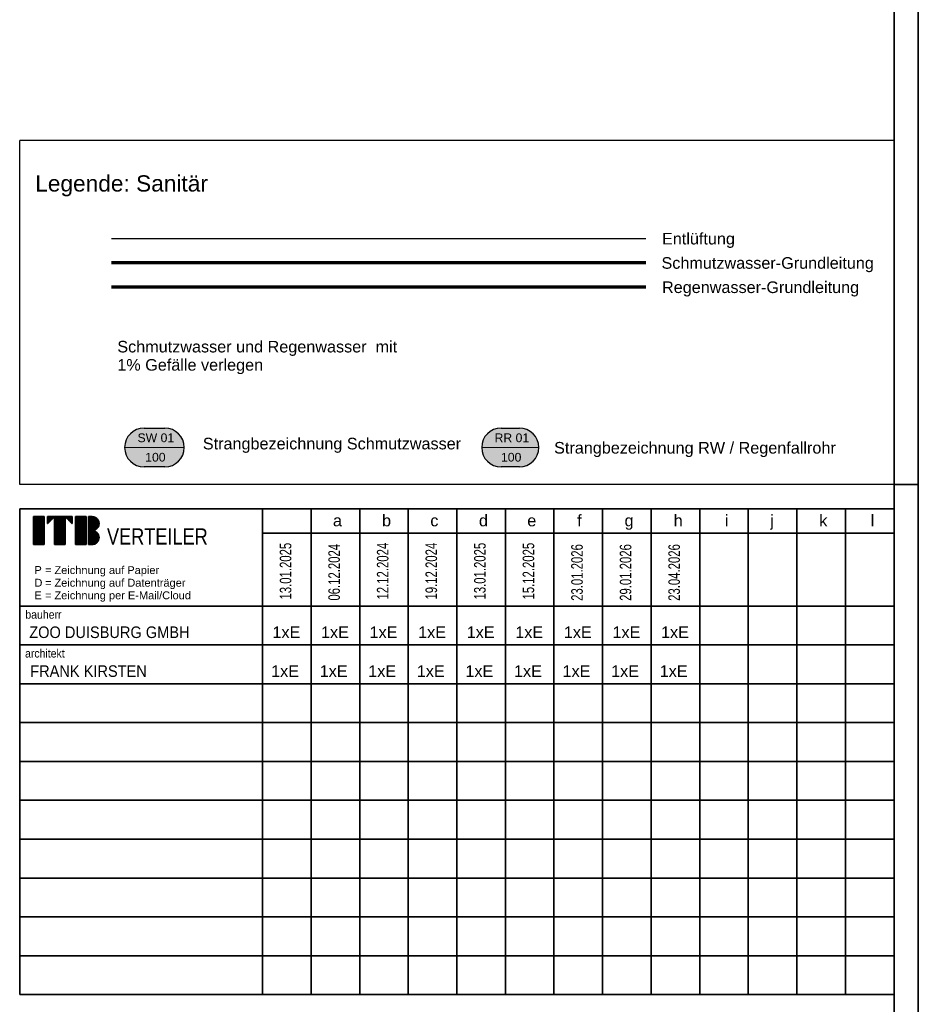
# Model space of a CAD drawing. Extents: x -779 to 790, y -208 to 633.
# Tile 210 of 232: x 605 to 790, y -18 to 185. Entities that reach past the tile are written whole.
import ezdxf
from ezdxf.lldxf.tags import DXFTag

# ---------------------------------------------------------------- set-up
doc = ezdxf.new("R2010")
doc.units = 0
doc.layers.get('0').update_dxf_attribs({"lineweight": 25})
for name, color, linetype, lineweight in [('Rahmen-A0U86KLAPE', 7, 'Continuous', 35), ('S_Geometrie', 7, 'Continuous', 25), ('S_Text', 7, 'Continuous', 25), ('X_Geometrie', 7, 'Continuous', 25), ('X_Rahmen', 7, 'Continuous', 25), ('X_Text', 7, 'Continuous', 25), ('X_Verteiler', 7, 'Continuous', 35)]:
    doc.layers.add(name, color=color, linetype=linetype, lineweight=lineweight)
for name, color, linetype, lineweight, true_color in [('S_Abwasser_Entlueftung', 5, 'Nova_70', 25, 0x0000ff), ('S_Regenwasser_Grundleitung', 7, 'Continuous', 70, 0x0080ff), ('S_Schmutzwasser_Grundleitung', 7, 'Continuous', 70, 0x7f5f00), ('X_Mass-A0SWCQ8BBE', 150, 'Continuous', 25, 0x007fff)]:
    doc.layers.add(name, color=color, linetype=linetype, lineweight=lineweight, true_color=true_color)
doc.styles.get("Standard").update_dxf_attribs({"font": 'arial.ttf'})
tags = doc.linetypes.add('Nova_70', pattern='A,2,[130,ltypeshp.shx,S=1,R=-90,X=0,Y=1],2', length=4).pattern_tags.tags
tags[12:13] = [DXFTag(74, 4), DXFTag(75, 0), DXFTag(340, '0'), DXFTag(46, 0.0), DXFTag(50, 0.0), DXFTag(44, 0.0), DXFTag(45, 0.0)]

# ---------------------------------------------------------------- blocks, each defined once
blk = doc.blocks.new('Blockreferenz-A07F5V4IWF', base_point=(604.5, -15.57))
at = {"color": 0, "linetype": 'ByBlock', "ltscale": 0.35}
for p, q in [((784.5, 84.43), (604.5, 84.43)), ((604.5, -15.57), (604.5, 84.43)), ((654.5, -15.57), (654.5, 84.43)), ((664.5, -15.57), (664.5, 84.43)), ((674.5, -15.57), (674.5, 84.43)), ((684.5, -15.57), (684.5, 84.43)), ((694.5, -15.57), (694.5, 84.43)), ((704.5, -15.57), (704.5, 84.43)), ((714.5, -15.57), (714.5, 84.43)), ((724.5, -15.57), (724.5, 84.43)), ((734.5, -15.57), (734.5, 84.43)), ((744.5, -15.57), (744.5, 84.43)), ((754.5, -15.57), (754.5, 84.43)), ((764.5, -15.57), (764.5, 84.43)), ((774.5, -15.57), (774.5, 84.43)), ((784.5, -15.57), (784.5, 84.43)), ((607.37, 77.08), (607.37, 82.84)), ((607.37, 82.84), (609.53, 82.84)), ((609.53, 82.84), (609.53, 77.08)), ((610.25, 82.84), (615.29, 82.84)), ((611.69, 82.84), (610.25, 81.4)), ((610.25, 81.4), (610.25, 82.84)), ((611.69, 77.08), (611.69, 82.84)), ((611.69, 77.08), (611.69, 82.84)), ((613.85, 82.84), (613.85, 77.08)), ((615.29, 81.4), (613.85, 82.84)), ((615.29, 81.4), (613.85, 82.84)), ((615.29, 82.84), (615.29, 81.4)), ((616.01, 77.08), (616.01, 82.84)), ((616.01, 82.84), (618.17, 82.84)), ((618.17, 82.84), (618.17, 77.08)), ((618.67, 77.08), (618.67, 82.84)), ((618.67, 82.84), (619.39, 82.84)), ((784.5, 79.43), (654.5, 79.43)), ((609.53, 77.08), (607.37, 77.08)), ((613.85, 77.08), (611.69, 77.08)), ((613.85, 77.08), (611.69, 77.08)), ((618.17, 77.08), (616.01, 77.08)), ((619.39, 77.08), (618.67, 77.08)), ((784.5, 64.43), (604.5, 64.43)), ((784.5, 56.43), (604.5, 56.43)), ((784.5, 48.43), (604.5, 48.43)), ((784.5, 40.43), (604.5, 40.43)), ((784.5, 32.43), (604.5, 32.43)), ((784.5, 24.43), (604.5, 24.43)), ((784.5, 16.43), (604.5, 16.43)), ((784.5, 8.43), (604.5, 8.43)), ((784.5, 0.43), (604.5, 0.43)), ((784.5, -7.57), (604.5, -7.57)), ((784.5, -15.57), (604.5, -15.57))]:
    blk.add_line(p, q, dxfattribs=at)
for centre, end_param in [((619.39, 81.4), 3.141593), ((619.39, 78.52), 3.136357)]:
    blk.add_ellipse(centre, major_axis=(0, -1.44), ratio=1, start_param=0, end_param=end_param, dxfattribs=at)
at = {"layer": 'X_Geometrie', "color": 0, "linetype": 'ByBlock', "ltscale": 0.25}
for p, q in [((607.37, 82.84), (609.53, 82.84)), ((607.37, 82.8), (609.53, 82.8)), ((607.37, 82.76), (609.53, 82.76)), ((607.37, 82.73), (609.53, 82.73)), ((607.37, 82.69), (609.53, 82.69)), ((607.37, 82.65), (609.53, 82.65)), ((607.37, 82.61), (609.53, 82.61)), ((607.37, 82.58), (609.53, 82.58)), ((607.37, 82.54), (609.53, 82.54)), ((607.37, 82.5), (609.53, 82.5)), ((607.37, 82.46), (609.53, 82.46)), ((607.37, 82.43), (609.53, 82.43)), ((607.37, 82.39), (609.53, 82.39)), ((607.37, 82.35), (609.53, 82.35)), ((607.37, 82.31), (609.53, 82.31)), ((607.37, 82.28), (609.53, 82.28)), ((607.37, 82.24), (609.53, 82.24)), ((607.37, 82.2), (609.53, 82.2)), ((607.37, 82.16), (609.53, 82.16)), ((607.37, 82.13), (609.53, 82.13)), ((607.37, 82.09), (609.53, 82.09)), ((607.37, 82.05), (609.53, 82.05)), ((607.37, 82.01), (609.53, 82.01)), ((607.37, 81.98), (609.53, 81.98)), ((607.37, 81.94), (609.53, 81.94)), ((607.37, 81.9), (609.53, 81.9)), ((607.37, 81.86), (609.53, 81.86)), ((607.37, 81.83), (609.53, 81.83)), ((607.37, 81.79), (609.53, 81.79)), ((607.37, 81.75), (609.53, 81.75)), ((607.37, 81.71), (609.53, 81.71)), ((607.37, 81.68), (609.53, 81.68)), ((607.37, 81.64), (609.53, 81.64)), ((607.37, 81.6), (609.53, 81.6)), ((607.37, 81.56), (609.53, 81.56)), ((607.37, 81.53), (609.53, 81.53)), ((607.37, 81.49), (609.53, 81.49)), ((607.37, 81.45), (609.53, 81.45)), ((607.37, 81.41), (609.53, 81.41)), ((607.37, 81.38), (609.53, 81.38)), ((607.37, 81.34), (609.53, 81.34)), ((607.37, 81.3), (609.53, 81.3)), ((607.37, 81.26), (609.53, 81.26)), ((607.37, 81.23), (609.53, 81.23)), ((607.37, 81.19), (609.53, 81.19)), ((607.37, 81.15), (609.53, 81.15)), ((607.37, 81.11), (609.53, 81.11)), ((610.25, 82.84), (611.68, 82.84)), ((610.25, 82.8), (611.65, 82.8)), ((610.25, 82.76), (611.61, 82.76)), ((610.25, 82.73), (611.57, 82.73)), ((610.25, 82.69), (611.53, 82.69)), ((610.25, 82.65), (611.5, 82.65)), ((610.25, 82.61), (611.46, 82.61)), ((610.25, 82.58), (611.42, 82.58)), ((610.25, 82.54), (611.38, 82.54)), ((610.25, 82.5), (611.35, 82.5)), ((610.25, 82.46), (611.31, 82.46)), ((610.25, 82.43), (611.27, 82.43)), ((610.25, 82.39), (611.23, 82.39)), ((610.25, 82.35), (611.2, 82.35)), ((610.25, 82.31), (611.16, 82.31)), ((610.25, 82.28), (611.12, 82.28)), ((610.25, 82.24), (611.08, 82.24)), ((610.25, 82.2), (611.05, 82.2)), ((610.25, 82.16), (611.01, 82.16)), ((610.25, 82.13), (610.97, 82.13)), ((610.25, 82.09), (610.93, 82.09)), ((610.25, 82.05), (610.9, 82.05)), ((610.25, 82.01), (610.86, 82.01)), ((610.25, 81.98), (610.82, 81.98)), ((610.25, 81.94), (610.78, 81.94)), ((610.25, 81.9), (610.75, 81.9)), ((610.25, 81.86), (610.71, 81.86)), ((610.25, 81.83), (610.67, 81.83)), ((610.25, 81.79), (610.63, 81.79)), ((610.25, 81.75), (610.6, 81.75)), ((610.25, 81.71), (610.56, 81.71)), ((610.25, 81.68), (610.52, 81.68)), ((610.25, 81.64), (610.48, 81.64)), ((610.25, 81.6), (610.45, 81.6)), ((610.25, 81.56), (610.41, 81.56)), ((610.25, 81.53), (610.37, 81.53)), ((610.25, 81.49), (610.33, 81.49)), ((610.25, 81.45), (610.3, 81.45)), ((610.25, 81.41), (610.26, 81.41)), ((611.69, 82.84), (613.85, 82.84)), ((611.69, 82.8), (613.85, 82.8)), ((611.69, 82.76), (613.85, 82.76)), ((611.69, 82.73), (613.85, 82.73)), ((611.69, 82.69), (613.85, 82.69)), ((611.69, 82.65), (613.85, 82.65)), ((611.69, 82.61), (613.85, 82.61)), ((611.69, 82.58), (613.85, 82.58)), ((611.69, 82.54), (613.85, 82.54)), ((611.69, 82.5), (613.85, 82.5)), ((611.69, 82.46), (613.85, 82.46)), ((611.69, 82.43), (613.85, 82.43)), ((611.69, 82.39), (613.85, 82.39)), ((611.69, 82.35), (613.85, 82.35)), ((611.69, 82.31), (613.85, 82.31)), ((611.69, 82.28), (613.85, 82.28)), ((611.69, 82.24), (613.85, 82.24)), ((611.69, 82.2), (613.85, 82.2)), ((611.69, 82.16), (613.85, 82.16)), ((611.69, 82.13), (613.85, 82.13)), ((611.69, 82.09), (613.85, 82.09)), ((611.69, 82.05), (613.85, 82.05)), ((611.69, 82.01), (613.85, 82.01)), ((611.69, 81.98), (613.85, 81.98)), ((611.69, 81.94), (613.85, 81.94)), ((611.69, 81.9), (613.85, 81.9)), ((611.69, 81.86), (613.85, 81.86)), ((611.69, 81.83), (613.85, 81.83)), ((611.69, 81.79), (613.85, 81.79)), ((611.69, 81.75), (613.85, 81.75)), ((611.69, 81.71), (613.85, 81.71)), ((611.69, 81.68), (613.85, 81.68)), ((611.69, 81.64), (613.85, 81.64)), ((611.69, 81.6), (613.85, 81.6)), ((611.69, 81.56), (613.85, 81.56)), ((611.69, 81.53), (613.85, 81.53)), ((611.69, 81.49), (613.85, 81.49)), ((611.69, 81.45), (613.85, 81.45)), ((611.69, 81.41), (613.85, 81.41)), ((611.69, 81.38), (613.85, 81.38)), ((611.69, 81.34), (613.85, 81.34)), ((611.69, 81.3), (613.85, 81.3)), ((611.69, 81.26), (613.85, 81.26)), ((611.69, 81.23), (613.85, 81.23)), ((611.69, 81.19), (613.85, 81.19)), ((611.69, 81.15), (613.85, 81.15)), ((611.69, 81.11), (613.85, 81.11)), ((613.85, 82.84), (615.29, 82.84)), ((613.89, 82.8), (615.29, 82.8)), ((613.93, 82.76), (615.29, 82.76)), ((613.96, 82.73), (615.29, 82.73)), ((614, 82.69), (615.29, 82.69)), ((614.04, 82.65), (615.29, 82.65)), ((614.08, 82.61), (615.29, 82.61)), ((614.11, 82.58), (615.29, 82.58)), ((614.15, 82.54), (615.29, 82.54)), ((614.19, 82.5), (615.29, 82.5)), ((614.23, 82.46), (615.29, 82.46)), ((614.26, 82.43), (615.29, 82.43)), ((614.3, 82.39), (615.29, 82.39)), ((614.34, 82.35), (615.29, 82.35)), ((614.38, 82.31), (615.29, 82.31)), ((614.41, 82.28), (615.29, 82.28)), ((614.45, 82.24), (615.29, 82.24)), ((614.49, 82.2), (615.29, 82.2)), ((614.53, 82.16), (615.29, 82.16)), ((614.56, 82.13), (615.29, 82.13)), ((614.6, 82.09), (615.29, 82.09)), ((614.64, 82.05), (615.29, 82.05)), ((614.68, 82.01), (615.29, 82.01)), ((614.71, 81.98), (615.29, 81.98)), ((614.75, 81.94), (615.29, 81.94)), ((614.79, 81.9), (615.29, 81.9)), ((614.83, 81.86), (615.29, 81.86)), ((614.86, 81.83), (615.29, 81.83)), ((614.9, 81.79), (615.29, 81.79)), ((614.94, 81.75), (615.29, 81.75)), ((614.98, 81.71), (615.29, 81.71)), ((615.01, 81.68), (615.29, 81.68)), ((615.05, 81.64), (615.29, 81.64)), ((615.09, 81.6), (615.29, 81.6)), ((615.13, 81.56), (615.29, 81.56)), ((615.16, 81.53), (615.29, 81.53)), ((615.2, 81.49), (615.29, 81.49)), ((615.24, 81.45), (615.29, 81.45)), ((615.28, 81.41), (615.29, 81.41)), ((616.01, 82.84), (618.17, 82.84)), ((616.01, 82.8), (618.17, 82.8)), ((616.01, 82.76), (618.17, 82.76)), ((616.01, 82.73), (618.17, 82.73)), ((616.01, 82.69), (618.17, 82.69)), ((616.01, 82.65), (618.17, 82.65)), ((616.01, 82.61), (618.17, 82.61)), ((616.01, 82.58), (618.17, 82.58)), ((616.01, 82.54), (618.17, 82.54)), ((616.01, 82.5), (618.17, 82.5)), ((616.01, 82.46), (618.17, 82.46)), ((616.01, 82.43), (618.17, 82.43)), ((616.01, 82.39), (618.17, 82.39)), ((616.01, 82.35), (618.17, 82.35)), ((616.01, 82.31), (618.17, 82.31)), ((616.01, 82.28), (618.17, 82.28)), ((616.01, 82.24), (618.17, 82.24)), ((616.01, 82.2), (618.17, 82.2)), ((616.01, 82.16), (618.17, 82.16)), ((616.01, 82.13), (618.17, 82.13)), ((616.01, 82.09), (618.17, 82.09)), ((616.01, 82.05), (618.17, 82.05)), ((616.01, 82.01), (618.17, 82.01)), ((616.01, 81.98), (618.17, 81.98)), ((616.01, 81.94), (618.17, 81.94)), ((616.01, 81.9), (618.17, 81.9)), ((616.01, 81.86), (618.17, 81.86)), ((616.01, 81.83), (618.17, 81.83)), ((616.01, 81.79), (618.17, 81.79)), ((616.01, 81.75), (618.17, 81.75)), ((616.01, 81.71), (618.17, 81.71)), ((616.01, 81.68), (618.17, 81.68)), ((616.01, 81.64), (618.17, 81.64)), ((616.01, 81.6), (618.17, 81.6)), ((616.01, 81.56), (618.17, 81.56)), ((616.01, 81.53), (618.17, 81.53)), ((616.01, 81.49), (618.17, 81.49)), ((616.01, 81.45), (618.17, 81.45)), ((616.01, 81.41), (618.17, 81.41)), ((616.01, 81.38), (618.17, 81.38)), ((616.01, 81.34), (618.17, 81.34)), ((616.01, 81.3), (618.17, 81.3)), ((616.01, 81.26), (618.17, 81.26)), ((616.01, 81.23), (618.17, 81.23)), ((616.01, 81.19), (618.17, 81.19)), ((616.01, 81.15), (618.17, 81.15)), ((616.01, 81.11), (618.17, 81.11)), ((618.67, 82.84), (619.5, 82.84)), ((618.67, 82.8), (619.73, 82.8)), ((618.67, 82.76), (619.86, 82.76)), ((618.67, 82.73), (619.96, 82.73)), ((618.67, 82.69), (620.04, 82.69)), ((618.67, 82.65), (620.11, 82.65)), ((618.67, 82.61), (620.17, 82.61)), ((618.67, 82.58), (620.23, 82.58)), ((618.67, 82.54), (620.28, 82.54)), ((618.67, 82.5), (620.32, 82.5)), ((618.67, 82.46), (620.37, 82.46)), ((618.67, 82.43), (620.4, 82.43)), ((618.67, 82.39), (620.44, 82.39)), ((618.67, 82.35), (620.48, 82.35)), ((618.67, 82.31), (620.51, 82.31)), ((618.67, 82.28), (620.54, 82.28)), ((618.67, 82.24), (620.56, 82.24)), ((618.67, 82.2), (620.59, 82.2)), ((618.67, 82.16), (620.61, 82.16)), ((618.67, 82.13), (620.64, 82.13)), ((618.67, 82.09), (620.66, 82.09)), ((618.67, 82.05), (620.68, 82.05)), ((618.67, 82.01), (620.7, 82.01)), ((618.67, 81.98), (620.71, 81.98)), ((618.67, 81.94), (620.73, 81.94)), ((618.67, 81.9), (620.74, 81.9)), ((618.67, 81.86), (620.76, 81.86)), ((618.67, 81.83), (620.77, 81.83)), ((618.67, 81.79), (620.78, 81.79)), ((618.67, 81.75), (620.79, 81.75)), ((618.67, 81.71), (620.8, 81.71)), ((618.67, 81.68), (620.81, 81.68)), ((618.67, 81.64), (620.81, 81.64)), ((618.67, 81.6), (620.82, 81.6)), ((618.67, 81.56), (620.82, 81.56)), ((618.67, 81.53), (620.83, 81.53)), ((618.67, 81.49), (620.83, 81.49)), ((618.67, 81.45), (620.83, 81.45)), ((618.67, 81.41), (620.83, 81.41)), ((618.67, 81.38), (620.83, 81.38)), ((618.67, 81.34), (620.83, 81.34)), ((618.67, 81.3), (620.83, 81.3)), ((618.67, 81.26), (620.83, 81.26)), ((618.67, 81.23), (620.82, 81.23)), ((618.67, 81.19), (620.82, 81.19)), ((618.67, 81.15), (620.81, 81.15)), ((618.67, 81.11), (620.8, 81.11)), ((607.37, 81.08), (609.53, 81.08)), ((607.37, 81.04), (609.53, 81.04)), ((607.37, 81), (609.53, 81)), ((607.37, 80.96), (609.53, 80.96)), ((607.37, 80.93), (609.53, 80.93)), ((607.37, 80.89), (609.53, 80.89)), ((607.37, 80.85), (609.53, 80.85)), ((607.37, 80.81), (609.53, 80.81)), ((607.37, 80.78), (609.53, 80.78)), ((607.37, 80.74), (609.53, 80.74)), ((607.37, 80.7), (609.53, 80.7)), ((607.37, 80.66), (609.53, 80.66)), ((607.37, 80.63), (609.53, 80.63)), ((607.37, 80.59), (609.53, 80.59)), ((607.37, 80.55), (609.53, 80.55)), ((607.37, 80.51), (609.53, 80.51)), ((607.37, 80.48), (609.53, 80.48)), ((607.37, 80.44), (609.53, 80.44)), ((607.37, 80.4), (609.53, 80.4)), ((607.37, 80.36), (609.53, 80.36)), ((607.37, 80.33), (609.53, 80.33)), ((607.37, 80.29), (609.53, 80.29)), ((607.37, 80.25), (609.53, 80.25)), ((607.37, 80.21), (609.53, 80.21)), ((607.37, 80.18), (609.53, 80.18)), ((607.37, 80.14), (609.53, 80.14)), ((607.37, 80.1), (609.53, 80.1)), ((607.37, 80.06), (609.53, 80.06)), ((607.37, 80.03), (609.53, 80.03)), ((607.37, 79.99), (609.53, 79.99)), ((607.37, 79.95), (609.53, 79.95)), ((607.37, 79.91), (609.53, 79.91)), ((607.37, 79.88), (609.53, 79.88)), ((607.37, 79.84), (609.53, 79.84)), ((607.37, 79.8), (609.53, 79.8)), ((607.37, 79.76), (609.53, 79.76)), ((607.37, 79.73), (609.53, 79.73)), ((607.37, 79.69), (609.53, 79.69)), ((607.37, 79.65), (609.53, 79.65)), ((607.37, 79.61), (609.53, 79.61)), ((607.37, 79.58), (609.53, 79.58)), ((607.37, 79.54), (609.53, 79.54)), ((607.37, 79.5), (609.53, 79.5)), ((607.37, 79.46), (609.53, 79.46)), ((607.37, 79.43), (609.53, 79.43)), ((607.37, 79.39), (609.53, 79.39)), ((607.37, 79.35), (609.53, 79.35)), ((607.37, 79.31), (609.53, 79.31)), ((607.37, 79.28), (609.53, 79.28)), ((607.37, 79.24), (609.53, 79.24)), ((607.37, 79.2), (609.53, 79.2)), ((607.37, 79.16), (609.53, 79.16)), ((607.37, 79.13), (609.53, 79.13)), ((607.37, 79.09), (609.53, 79.09)), ((611.69, 81.08), (613.85, 81.08)), ((611.69, 81.04), (613.85, 81.04)), ((611.69, 81), (613.85, 81)), ((611.69, 80.96), (613.85, 80.96)), ((611.69, 80.93), (613.85, 80.93)), ((611.69, 80.89), (613.85, 80.89)), ((611.69, 80.85), (613.85, 80.85)), ((611.69, 80.81), (613.85, 80.81)), ((611.69, 80.78), (613.85, 80.78)), ((611.69, 80.74), (613.85, 80.74)), ((611.69, 80.7), (613.85, 80.7)), ((611.69, 80.66), (613.85, 80.66)), ((611.69, 80.63), (613.85, 80.63)), ((611.69, 80.59), (613.85, 80.59)), ((611.69, 80.55), (613.85, 80.55)), ((611.69, 80.51), (613.85, 80.51)), ((611.69, 80.48), (613.85, 80.48)), ((611.69, 80.44), (613.85, 80.44)), ((611.69, 80.4), (613.85, 80.4)), ((611.69, 80.36), (613.85, 80.36)), ((611.69, 80.33), (613.85, 80.33)), ((611.69, 80.29), (613.85, 80.29)), ((611.69, 80.25), (613.85, 80.25)), ((611.69, 80.21), (613.85, 80.21)), ((611.69, 80.18), (613.85, 80.18)), ((611.69, 80.14), (613.85, 80.14)), ((611.69, 80.1), (613.85, 80.1)), ((611.69, 80.06), (613.85, 80.06)), ((611.69, 80.03), (613.85, 80.03)), ((611.69, 79.99), (613.85, 79.99)), ((611.69, 79.95), (613.85, 79.95)), ((611.69, 79.91), (613.85, 79.91)), ((611.69, 79.88), (613.85, 79.88)), ((611.69, 79.84), (613.85, 79.84)), ((611.69, 79.8), (613.85, 79.8)), ((611.69, 79.76), (613.85, 79.76)), ((611.69, 79.73), (613.85, 79.73)), ((611.69, 79.69), (613.85, 79.69)), ((611.69, 79.65), (613.85, 79.65)), ((611.69, 79.61), (613.85, 79.61)), ((611.69, 79.58), (613.85, 79.58)), ((611.69, 79.54), (613.85, 79.54)), ((611.69, 79.5), (613.85, 79.5)), ((611.69, 79.46), (613.85, 79.46)), ((611.69, 79.43), (613.85, 79.43)), ((611.69, 79.39), (613.85, 79.39)), ((611.69, 79.35), (613.85, 79.35)), ((611.69, 79.31), (613.85, 79.31)), ((611.69, 79.28), (613.85, 79.28)), ((611.69, 79.24), (613.85, 79.24)), ((611.69, 79.2), (613.85, 79.2)), ((611.69, 79.16), (613.85, 79.16)), ((611.69, 79.13), (613.85, 79.13)), ((611.69, 79.09), (613.85, 79.09)), ((616.01, 81.08), (618.17, 81.08)), ((616.01, 81.04), (618.17, 81.04)), ((616.01, 81), (618.17, 81)), ((616.01, 80.96), (618.17, 80.96)), ((616.01, 80.93), (618.17, 80.93)), ((616.01, 80.89), (618.17, 80.89)), ((616.01, 80.85), (618.17, 80.85)), ((616.01, 80.81), (618.17, 80.81)), ((616.01, 80.78), (618.17, 80.78)), ((616.01, 80.74), (618.17, 80.74)), ((616.01, 80.7), (618.17, 80.7)), ((616.01, 80.66), (618.17, 80.66)), ((616.01, 80.63), (618.17, 80.63)), ((616.01, 80.59), (618.17, 80.59)), ((616.01, 80.55), (618.17, 80.55)), ((616.01, 80.51), (618.17, 80.51)), ((616.01, 80.48), (618.17, 80.48)), ((616.01, 80.44), (618.17, 80.44)), ((616.01, 80.4), (618.17, 80.4)), ((616.01, 80.36), (618.17, 80.36)), ((616.01, 80.33), (618.17, 80.33)), ((616.01, 80.29), (618.17, 80.29)), ((616.01, 80.25), (618.17, 80.25)), ((616.01, 80.21), (618.17, 80.21)), ((616.01, 80.18), (618.17, 80.18)), ((616.01, 80.14), (618.17, 80.14)), ((616.01, 80.1), (618.17, 80.1)), ((616.01, 80.06), (618.17, 80.06)), ((616.01, 80.03), (618.17, 80.03)), ((616.01, 79.99), (618.17, 79.99)), ((616.01, 79.95), (618.17, 79.95)), ((616.01, 79.91), (618.17, 79.91)), ((616.01, 79.88), (618.17, 79.88)), ((616.01, 79.84), (618.17, 79.84)), ((616.01, 79.8), (618.17, 79.8)), ((616.01, 79.76), (618.17, 79.76)), ((616.01, 79.73), (618.17, 79.73)), ((616.01, 79.69), (618.17, 79.69)), ((616.01, 79.65), (618.17, 79.65)), ((616.01, 79.61), (618.17, 79.61)), ((616.01, 79.58), (618.17, 79.58)), ((616.01, 79.54), (618.17, 79.54)), ((616.01, 79.5), (618.17, 79.5)), ((616.01, 79.46), (618.17, 79.46)), ((616.01, 79.43), (618.17, 79.43)), ((616.01, 79.39), (618.17, 79.39)), ((616.01, 79.35), (618.17, 79.35)), ((616.01, 79.31), (618.17, 79.31)), ((616.01, 79.28), (618.17, 79.28)), ((616.01, 79.24), (618.17, 79.24)), ((616.01, 79.2), (618.17, 79.2)), ((616.01, 79.16), (618.17, 79.16)), ((616.01, 79.13), (618.17, 79.13)), ((616.01, 79.09), (618.17, 79.09)), ((618.67, 81.08), (620.79, 81.08)), ((618.67, 81.04), (620.79, 81.04)), ((618.67, 81), (620.77, 81)), ((618.67, 80.96), (620.76, 80.96)), ((618.67, 80.93), (620.75, 80.93)), ((618.67, 80.89), (620.74, 80.89)), ((618.67, 80.85), (620.72, 80.85)), ((618.67, 80.81), (620.71, 80.81)), ((618.67, 80.78), (620.69, 80.78)), ((618.67, 80.74), (620.67, 80.74)), ((618.67, 80.7), (620.65, 80.7)), ((618.67, 80.66), (620.63, 80.66)), ((618.67, 80.63), (620.6, 80.63)), ((618.67, 80.59), (620.58, 80.59)), ((618.67, 80.55), (620.55, 80.55)), ((618.67, 80.51), (620.52, 80.51)), ((618.67, 80.48), (620.49, 80.48)), ((618.67, 80.44), (620.46, 80.44)), ((618.67, 80.4), (620.43, 80.4)), ((618.67, 80.36), (620.39, 80.36)), ((618.67, 80.33), (620.35, 80.33)), ((618.67, 80.29), (620.3, 80.29)), ((618.67, 80.25), (620.26, 80.25)), ((618.67, 80.21), (620.2, 80.21)), ((618.67, 80.18), (620.15, 80.18)), ((618.67, 80.14), (620.08, 80.14)), ((618.67, 80.1), (620.01, 80.1)), ((618.67, 80.06), (619.92, 80.06)), ((618.67, 80.03), (619.82, 80.03)), ((618.67, 79.99), (619.67, 79.99)), ((618.67, 79.95), (619.57, 79.95)), ((618.67, 79.91), (619.76, 79.91)), ((618.67, 79.88), (619.88, 79.88)), ((618.67, 79.84), (619.98, 79.84)), ((618.67, 79.8), (620.05, 79.8)), ((618.67, 79.76), (620.12, 79.76)), ((618.67, 79.73), (620.18, 79.73)), ((618.67, 79.69), (620.24, 79.69)), ((618.67, 79.65), (620.29, 79.65)), ((618.67, 79.61), (620.33, 79.61)), ((618.67, 79.58), (620.37, 79.58)), ((618.67, 79.54), (620.41, 79.54)), ((618.67, 79.5), (620.45, 79.5)), ((618.67, 79.46), (620.48, 79.46)), ((618.67, 79.43), (620.51, 79.43)), ((618.67, 79.39), (620.54, 79.39)), ((618.67, 79.35), (620.57, 79.35)), ((618.67, 79.31), (620.6, 79.31)), ((618.67, 79.28), (620.62, 79.28)), ((618.67, 79.24), (620.64, 79.24)), ((618.67, 79.2), (620.66, 79.2)), ((618.67, 79.16), (620.68, 79.16)), ((618.67, 79.13), (620.7, 79.13)), ((618.67, 79.09), (620.72, 79.09)), ((607.37, 79.05), (609.53, 79.05)), ((607.37, 79.01), (609.53, 79.01)), ((607.37, 78.98), (609.53, 78.98)), ((607.37, 78.94), (609.53, 78.94)), ((607.37, 78.9), (609.53, 78.9)), ((607.37, 78.86), (609.53, 78.86)), ((607.37, 78.83), (609.53, 78.83)), ((607.37, 78.79), (609.53, 78.79)), ((607.37, 78.75), (609.53, 78.75)), ((607.37, 78.71), (609.53, 78.71)), ((607.37, 78.68), (609.53, 78.68)), ((607.37, 78.64), (609.53, 78.64)), ((607.37, 78.6), (609.53, 78.6)), ((607.37, 78.56), (609.53, 78.56)), ((607.37, 78.53), (609.53, 78.53)), ((607.37, 78.49), (609.53, 78.49)), ((607.37, 78.45), (609.53, 78.45)), ((607.37, 78.41), (609.53, 78.41)), ((607.37, 78.38), (609.53, 78.38)), ((607.37, 78.34), (609.53, 78.34)), ((607.37, 78.3), (609.53, 78.3)), ((607.37, 78.26), (609.53, 78.26)), ((607.37, 78.23), (609.53, 78.23)), ((607.37, 78.19), (609.53, 78.19)), ((607.37, 78.15), (609.53, 78.15)), ((607.37, 78.11), (609.53, 78.11)), ((607.37, 78.08), (609.53, 78.08)), ((607.37, 78.04), (609.53, 78.04)), ((607.37, 78), (609.53, 78)), ((607.37, 77.96), (609.53, 77.96)), ((607.37, 77.93), (609.53, 77.93)), ((607.37, 77.89), (609.53, 77.89)), ((607.37, 77.85), (609.53, 77.85)), ((607.37, 77.81), (609.53, 77.81)), ((607.37, 77.78), (609.53, 77.78)), ((607.37, 77.74), (609.53, 77.74)), ((607.37, 77.7), (609.53, 77.7)), ((607.37, 77.66), (609.53, 77.66)), ((607.37, 77.63), (609.53, 77.63)), ((607.37, 77.59), (609.53, 77.59)), ((607.37, 77.55), (609.53, 77.55)), ((607.37, 77.51), (609.53, 77.51)), ((607.37, 77.48), (609.53, 77.48)), ((607.37, 77.44), (609.53, 77.44)), ((607.37, 77.4), (609.53, 77.4)), ((607.37, 77.36), (609.53, 77.36)), ((607.37, 77.33), (609.53, 77.33)), ((607.37, 77.29), (609.53, 77.29)), ((607.37, 77.25), (609.53, 77.25)), ((607.37, 77.21), (609.53, 77.21)), ((607.37, 77.18), (609.53, 77.18)), ((607.37, 77.14), (609.53, 77.14)), ((607.37, 77.1), (609.53, 77.1)), ((611.69, 79.05), (613.85, 79.05)), ((611.69, 79.01), (613.85, 79.01)), ((611.69, 78.98), (613.85, 78.98)), ((611.69, 78.94), (613.85, 78.94)), ((611.69, 78.9), (613.85, 78.9)), ((611.69, 78.86), (613.85, 78.86)), ((611.69, 78.83), (613.85, 78.83)), ((611.69, 78.79), (613.85, 78.79)), ((611.69, 78.75), (613.85, 78.75)), ((611.69, 78.71), (613.85, 78.71)), ((611.69, 78.68), (613.85, 78.68)), ((611.69, 78.64), (613.85, 78.64)), ((611.69, 78.6), (613.85, 78.6)), ((611.69, 78.56), (613.85, 78.56)), ((611.69, 78.53), (613.85, 78.53)), ((611.69, 78.49), (613.85, 78.49)), ((611.69, 78.45), (613.85, 78.45)), ((611.69, 78.41), (613.85, 78.41)), ((611.69, 78.38), (613.85, 78.38)), ((611.69, 78.34), (613.85, 78.34)), ((611.69, 78.3), (613.85, 78.3)), ((611.69, 78.26), (613.85, 78.26)), ((611.69, 78.23), (613.85, 78.23)), ((611.69, 78.19), (613.85, 78.19)), ((611.69, 78.15), (613.85, 78.15)), ((611.69, 78.11), (613.85, 78.11)), ((611.69, 78.08), (613.85, 78.08)), ((611.69, 78.04), (613.85, 78.04)), ((611.69, 78), (613.85, 78)), ((611.69, 77.96), (613.85, 77.96)), ((611.69, 77.93), (613.85, 77.93)), ((611.69, 77.89), (613.85, 77.89)), ((611.69, 77.85), (613.85, 77.85)), ((611.69, 77.81), (613.85, 77.81)), ((611.69, 77.78), (613.85, 77.78)), ((611.69, 77.74), (613.85, 77.74)), ((611.69, 77.7), (613.85, 77.7)), ((611.69, 77.66), (613.85, 77.66)), ((611.69, 77.63), (613.85, 77.63)), ((611.69, 77.59), (613.85, 77.59)), ((611.69, 77.55), (613.85, 77.55)), ((611.69, 77.51), (613.85, 77.51)), ((611.69, 77.48), (613.85, 77.48)), ((611.69, 77.44), (613.85, 77.44)), ((611.69, 77.4), (613.85, 77.4)), ((611.69, 77.36), (613.85, 77.36)), ((611.69, 77.33), (613.85, 77.33)), ((611.69, 77.29), (613.85, 77.29)), ((611.69, 77.25), (613.85, 77.25)), ((611.69, 77.21), (613.85, 77.21)), ((611.69, 77.18), (613.85, 77.18)), ((611.69, 77.14), (613.85, 77.14)), ((611.69, 77.1), (613.85, 77.1)), ((616.01, 79.05), (618.17, 79.05)), ((616.01, 79.01), (618.17, 79.01)), ((616.01, 78.98), (618.17, 78.98)), ((616.01, 78.94), (618.17, 78.94)), ((616.01, 78.9), (618.17, 78.9)), ((616.01, 78.86), (618.17, 78.86)), ((616.01, 78.83), (618.17, 78.83)), ((616.01, 78.79), (618.17, 78.79)), ((616.01, 78.75), (618.17, 78.75)), ((616.01, 78.71), (618.17, 78.71)), ((616.01, 78.68), (618.17, 78.68)), ((616.01, 78.64), (618.17, 78.64)), ((616.01, 78.6), (618.17, 78.6)), ((616.01, 78.56), (618.17, 78.56)), ((616.01, 78.53), (618.17, 78.53)), ((616.01, 78.49), (618.17, 78.49)), ((616.01, 78.45), (618.17, 78.45)), ((616.01, 78.41), (618.17, 78.41)), ((616.01, 78.38), (618.17, 78.38)), ((616.01, 78.34), (618.17, 78.34)), ((616.01, 78.3), (618.17, 78.3)), ((616.01, 78.26), (618.17, 78.26)), ((616.01, 78.23), (618.17, 78.23)), ((616.01, 78.19), (618.17, 78.19)), ((616.01, 78.15), (618.17, 78.15)), ((616.01, 78.11), (618.17, 78.11)), ((616.01, 78.08), (618.17, 78.08)), ((616.01, 78.04), (618.17, 78.04)), ((616.01, 78), (618.17, 78)), ((616.01, 77.96), (618.17, 77.96)), ((616.01, 77.93), (618.17, 77.93)), ((616.01, 77.89), (618.17, 77.89)), ((616.01, 77.85), (618.17, 77.85)), ((616.01, 77.81), (618.17, 77.81)), ((616.01, 77.78), (618.17, 77.78)), ((616.01, 77.74), (618.17, 77.74)), ((616.01, 77.7), (618.17, 77.7)), ((616.01, 77.66), (618.17, 77.66)), ((616.01, 77.63), (618.17, 77.63)), ((616.01, 77.59), (618.17, 77.59)), ((616.01, 77.55), (618.17, 77.55)), ((616.01, 77.51), (618.17, 77.51)), ((616.01, 77.48), (618.17, 77.48)), ((616.01, 77.44), (618.17, 77.44)), ((616.01, 77.4), (618.17, 77.4)), ((616.01, 77.36), (618.17, 77.36)), ((616.01, 77.33), (618.17, 77.33)), ((616.01, 77.29), (618.17, 77.29)), ((616.01, 77.25), (618.17, 77.25)), ((616.01, 77.21), (618.17, 77.21)), ((616.01, 77.18), (618.17, 77.18)), ((616.01, 77.14), (618.17, 77.14)), ((616.01, 77.1), (618.17, 77.1)), ((618.67, 79.05), (620.73, 79.05)), ((618.67, 79.01), (620.75, 79.01)), ((618.67, 78.98), (620.76, 78.98)), ((618.67, 78.94), (620.77, 78.94)), ((618.67, 78.9), (620.78, 78.9)), ((618.67, 78.86), (620.79, 78.86)), ((618.67, 78.83), (620.8, 78.83)), ((618.67, 78.79), (620.81, 78.79)), ((618.67, 78.75), (620.81, 78.75)), ((618.67, 78.71), (620.82, 78.71)), ((618.67, 78.68), (620.82, 78.68)), ((618.67, 78.64), (620.83, 78.64)), ((618.67, 78.6), (620.83, 78.6)), ((618.67, 78.56), (620.83, 78.56)), ((618.67, 78.53), (620.83, 78.53)), ((618.67, 78.49), (620.83, 78.49)), ((618.67, 78.45), (620.83, 78.45)), ((618.67, 78.41), (620.83, 78.41)), ((618.67, 78.38), (620.82, 78.38)), ((618.67, 78.34), (620.82, 78.34)), ((618.67, 78.3), (620.81, 78.3)), ((618.67, 78.26), (620.81, 78.26)), ((618.67, 78.23), (620.8, 78.23)), ((618.67, 78.19), (620.79, 78.19)), ((618.67, 78.15), (620.78, 78.15)), ((618.67, 78.11), (620.77, 78.11)), ((618.67, 78.08), (620.76, 78.08)), ((618.67, 78.04), (620.75, 78.04)), ((618.67, 78), (620.73, 78)), ((618.67, 77.96), (620.72, 77.96)), ((618.67, 77.93), (620.7, 77.93)), ((618.67, 77.89), (620.68, 77.89)), ((618.67, 77.85), (620.67, 77.85)), ((618.67, 77.81), (620.65, 77.81)), ((618.67, 77.78), (620.62, 77.78)), ((618.67, 77.74), (620.6, 77.74)), ((618.67, 77.7), (620.57, 77.7)), ((618.67, 77.66), (620.55, 77.66)), ((618.67, 77.63), (620.52, 77.63)), ((618.67, 77.59), (620.49, 77.59)), ((618.67, 77.55), (620.45, 77.55)), ((618.67, 77.51), (620.42, 77.51)), ((618.67, 77.48), (620.38, 77.48)), ((618.67, 77.44), (620.34, 77.44)), ((618.67, 77.4), (620.3, 77.4)), ((618.67, 77.36), (620.25, 77.36)), ((618.67, 77.33), (620.19, 77.33)), ((618.67, 77.29), (620.13, 77.29)), ((618.67, 77.25), (620.07, 77.25)), ((618.67, 77.21), (619.99, 77.21)), ((618.67, 77.18), (619.9, 77.18)), ((618.67, 77.14), (619.79, 77.14)), ((618.67, 77.1), (619.62, 77.1))]:
    blk.add_line(p, q, dxfattribs=at)
at = {"color": 0, "attachment_point": 1}
for s, insert, char_height in [('{\\fArial;b}', (679.1, 83.22), 2.3862), ('{\\fArial;d}', (699.05, 83.22), 2.3862), ('{\\fArial;f}', (719.25, 83.22), 2.3862), ('{\\fArial;h}', (739.14, 83.22), 2.3862), ('{\\fArial;i}', (749.7, 83.22), 2.3862), ('{\\fArial;j}', (759.02, 83.22), 2.3862), ('{\\fArial;k}', (769.12, 83.22), 2.3862), ('{\\fArial;l}', (779.7, 83.22), 2.3862), ('{\\fArial;a}', (668.99, 83.22), 2.3862), ('{\\fArial;c}', (689.04, 83.22), 2.3862), ('{\\fArial;e}', (709, 83.22), 2.3862), ('{\\fArial;g}', (729.03, 83.22), 2.3862), ('{\\W0.9;\\fArial;bauherr}', (605.67, 63.54), 1.7181), ('{\\W0.9;\\fArial;ZOO DUISBURG GMBH}', (606.47, 60.22), 2.3862), ('{\\fArial;1xE}', (656.53, 60.22), 2.3862), ('{\\fArial;1xE}', (666.53, 60.22), 2.3862), ('{\\fArial;1xE}', (676.53, 60.22), 2.3862), ('{\\fArial;1xE}', (686.53, 60.22), 2.3862), ('{\\fArial;1xE}', (696.53, 60.22), 2.3862), ('{\\fArial;1xE}', (706.53, 60.22), 2.3862), ('{\\fArial;1xE}', (716.53, 60.22), 2.3862), ('{\\fArial;1xE}', (726.53, 60.22), 2.3862), ('{\\fArial;1xE}', (736.53, 60.22), 2.3862), ('{\\W0.9;\\fArial;architekt}', (605.6, 55.54), 1.7181), ('{\\W0.9;\\fArial;FRANK KIRSTEN}', (606.67, 52.22), 2.3862), ('{\\fArial;1xE}', (656.26, 52.22), 2.3862), ('{\\fArial;1xE}', (666.26, 52.22), 2.3862), ('{\\fArial;1xE}', (676.26, 52.22), 2.3862), ('{\\fArial;1xE}', (686.26, 52.22), 2.3862), ('{\\fArial;1xE}', (696.26, 52.22), 2.3862), ('{\\fArial;1xE}', (706.26, 52.22), 2.3862), ('{\\fArial;1xE}', (716.26, 52.22), 2.3862), ('{\\fArial;1xE}', (726.26, 52.22), 2.3862), ('{\\fArial;1xE}', (736.26, 52.22), 2.3862)]:
    blk.add_mtext(s, dxfattribs=dict(at, insert=insert, char_height=char_height))
at = {"color": 0, "linetype": 'ByBlock', "ltscale": 0.35, "attachment_point": 1}
for s, insert, char_height in [('{\\W0.8;\\fArial;VERTEILER}', (622.47, 80.42), 3.3407), ('{\\fArial;P}', (607.54, 72.65), 1.6226), ('{\\fArial;= Zeichnung auf Papier}', (609.71, 72.63), 1.6226), ('{\\fArial;D}', (607.54, 70.03), 1.6226), ('{\\fArial;= Zeichnung auf Datenträger}', (609.71, 70.03), 1.6226), ('{\\fArial;E}', (607.55, 67.44), 1.6226), ('{\\fArial;= Zeichnung per E-Mail/Cloud}', (609.71, 67.44), 1.6226)]:
    blk.add_mtext(s, dxfattribs=dict(at, insert=insert, char_height=char_height))
at = {"color": 0, "char_height": 2.3862, "attachment_point": 1, "rotation": 90}
for s, insert in [('{\\W0.7;\\fArial;12.12.2024}', (678.04, 65.77)), ('{\\W0.7;\\fArial;19.12.2024}', (688.04, 65.77)), ('{\\W0.7;\\fArial;13.01.2025}', (658.04, 65.77)), ('{\\W0.7;\\fArial;06.12.2024}', (668.04, 65.54)), ('{\\W0.7;\\fArial;13.01.2025}', (698.04, 65.77)), ('{\\W0.7;\\fArial;15.12.2025}', (708.04, 65.77)), ('{\\W0.7;\\fArial;23.01.2026}', (718.04, 65.49)), ('{\\W0.7;\\fArial;29.01.2026}', (728.04, 65.49)), ('{\\W0.7;\\fArial;23.04.2026}', (738.04, 65.49))]:
    blk.add_mtext(s, dxfattribs=dict(at, insert=insert))
blk = doc.blocks.new('Blockreferenz-A07F5V4KWF', base_point=(-779.5, -207.57))
at = {"layer": 'Rahmen-A0U86KLAPE', "color": 0, "linetype": 'ByBlock', "ltscale": 0.35}
for p, q in [((789.5, -207.57), (789.5, 633.43)), ((784.5, -202.57), (784.5, 628.43)), ((784.5, 89.43), (789.5, 89.43))]:
    blk.add_line(p, q, dxfattribs=at)

msp = doc.modelspace()

# ---------------------------------------------------------------- hatches: boundary and pattern name
at = {"layer": 'X_Mass-A0SWCQ8BBE', "true_color": 0xfefefe}
for points in [[(630.11, 93.06), (634.37, 93.06), (635.41, 93.2), (636.37, 93.6), (637.2, 94.23), (637.84, 95.06), (638.24, 96.03), (638.37, 97.06), (638.24, 98.1), (637.84, 99.06), (637.2, 99.89), (636.37, 100.53), (635.41, 100.93), (634.37, 101.06), (630.11, 101.06), (629.07, 100.93), (628.11, 100.53), (627.28, 99.89), (626.64, 99.06), (626.24, 98.1), (626.11, 97.06), (626.24, 96.03), (626.64, 95.06), (627.28, 94.23), (628.11, 93.6), (629.07, 93.2)], [(703.61, 93.06), (707.38, 93.06), (708.41, 93.2), (709.38, 93.6), (710.21, 94.23), (710.84, 95.06), (711.24, 96.03), (711.38, 97.06), (711.24, 98.1), (710.84, 99.06), (710.21, 99.89), (709.38, 100.53), (708.41, 100.93), (707.38, 101.06), (703.61, 101.06), (702.58, 100.93), (701.61, 100.53), (700.79, 99.89), (700.15, 99.06), (699.75, 98.1), (699.61, 97.06), (699.75, 96.03), (700.15, 95.06), (700.79, 94.23), (701.61, 93.6), (702.58, 93.2)]]:
    msp.add_hatch(color=7, dxfattribs=at).paths.add_polyline_path(points)

# ---------------------------------------------------------------- linework, layer by layer
at = {"layer": 'S_Abwasser_Entlueftung', "ltscale": 0.5}
msp.add_line((623.41, 140.07), (733.39, 140.07), dxfattribs=at)
at = {"layer": 'S_Geometrie', "ltscale": 0.25}
for p, q in [((604.5, 89.43), (604.5, 160.27)), ((784.5, 160.27), (604.5, 160.27)), ((784.5, 89.43), (604.5, 89.43))]:
    msp.add_line(p, q, dxfattribs=at)
at = {"layer": 'S_Geometrie', "ltscale": 0.5}
msp.add_line((784.5, 89.43), (784.5, 160.27), dxfattribs=at)
at = {"layer": 'S_Regenwasser_Grundleitung'}
msp.add_line((733.39, 130.07), (623.41, 130.07), dxfattribs=at)
at = {"layer": 'S_Schmutzwasser_Grundleitung'}
msp.add_line((733.39, 135.07), (623.41, 135.07), dxfattribs=at)
at = {"layer": 'X_Mass-A0SWCQ8BBE'}
for p, q in [((630.11, 101.06), (634.37, 101.06)), ((703.61, 101.06), (707.38, 101.06)), ((634.37, 93.06), (630.11, 93.06)), ((707.38, 93.06), (703.61, 93.06))]:
    msp.add_line(p, q, dxfattribs=at)
at = {"layer": 'X_Mass-A0SWCQ8BBE', "lineweight": 18}
for p, q in [((626.11, 97.06), (638.37, 97.06)), ((699.61, 97.06), (711.38, 97.06))]:
    msp.add_line(p, q, dxfattribs=at)
at = {"layer": 'X_Mass-A0SWCQ8BBE'}
for centre, major_axis in [((630.11, 97.06), (0, 4)), ((634.37, 97.06), (4, 0)), ((703.61, 97.06), (0, 4)), ((707.38, 97.06), (4, 0)), ((630.11, 97.06), (-4, 0)), ((634.37, 97.06), (0, -4)), ((703.61, 97.06), (-4, 0)), ((707.38, 97.06), (0, -4))]:
    msp.add_ellipse(centre, major_axis=major_axis, ratio=1, start_param=0, end_param=1.570796, dxfattribs=at)

# ---------------------------------------------------------------- block references
at = {"layer": 'X_Rahmen', "ltscale": 0.25}
msp.add_blockref('Blockreferenz-A07F5V4KWF', (-779.5, -207.57), dxfattribs=at)
at = {"layer": 'X_Verteiler', "lineweight": -2, "ltscale": 0.13}
msp.add_blockref('Blockreferenz-A07F5V4IWF', (604.5, -15.57), dxfattribs=at)

# ---------------------------------------------------------------- texts
at = {"layer": 'S_Text', "ltscale": 0.25, "attachment_point": 1, "line_spacing_factor": 0.942928}
for s, insert, char_height in [('{\\fArial;Legende: Sanitär}', (607.7, 153.1), 3.3407), ('{\\fArial;Entlüftung}', (736.74, 141.25), 2.3862), ('{\\fArial;Schmutzwasser-Grundleitung}', (736.63, 136.25), 2.3862), ('{\\fArial;Regenwasser-Grundleitung}', (736.74, 131.25), 2.3862), ('{\\fArial;Schmutzwasser und Regenwasser  mit\\P1% Gefälle verlegen}', (624.6, 119.02), 2.3862)]:
    msp.add_mtext(s, dxfattribs=dict(at, insert=insert, char_height=char_height))
at = {"layer": 'X_Mass-A0SWCQ8BBE', "char_height": 1.8, "attachment_point": 1}
for s, insert in [('{\\fArial;SW 01}', (628.76, 99.96)), ('{\\fArial;RR 01}', (702.26, 99.96)), ('{\\fArial;100}', (630.34, 95.96)), ('{\\fArial;100}', (703.59, 95.96))]:
    msp.add_mtext(s, dxfattribs=dict(at, insert=insert))
at = {"layer": 'X_Text', "ltscale": 0.25, "char_height": 2.3862, "attachment_point": 1, "line_spacing_factor": 0.942928}
for s, insert in [('{\\fArial;Strangbezeichnung Schmutzwasser}', (642.2, 99.06)), ('{\\fArial;Strangbezeichnung RW / Regenfallrohr}', (714.52, 98.2))]:
    msp.add_mtext(s, dxfattribs=dict(at, insert=insert))

doc.saveas('drawing.dxf')
